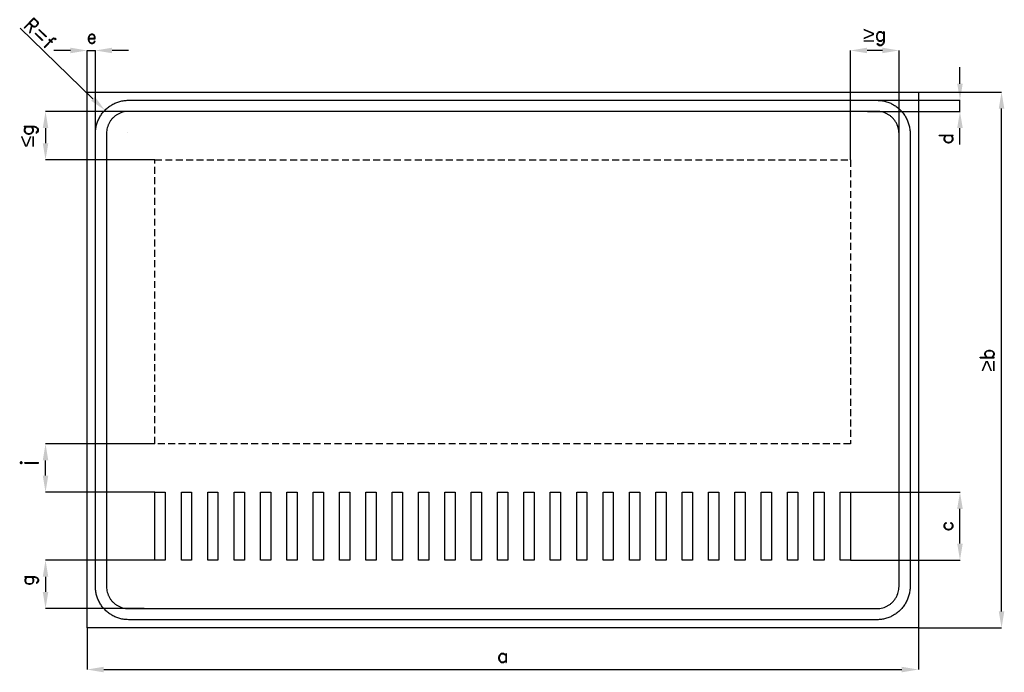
# Model space of a CAD drawing. Header units: millimetres. Extents: x -74 to 3480, y 947 to 3303.
import ezdxf

# ---------------------------------------------------------------- set-up
doc = ezdxf.new("R2010")
doc.units = ezdxf.units.MM
doc.header["$LTSCALE"] = 5
doc.linetypes.add('ČÁRKOVANÁX2', pattern=[1.5, 1, -0.5])
doc.layers.add('Kóty', color=2, linetype='Continuous')
doc.layers.add('Značka', color=7, linetype='Continuous')
doc.styles.get("Standard").update_dxf_attribs({"font": 'romand.shx', "height": 50})
doc.dimstyles.get("Standard").update_dxf_attribs({"dimtxt": 50, "dimasz": 60, "dimexe": 0.18, "dimexo": 0.0625, "dimgap": 25, "dimtad": 1, "dimdec": 0, "dimzin": 0, "dimdsep": 46, "dimtxsty": 'Standard', "dimcen": 0.09, "dimadec": 0, "dimazin": 0, "dimtfac": 1, "dimtdec": 0, "dimtofl": 0, "dimtmove": 0, "dimatfit": 3, "dimfxl": 1, "dimtolj": 1, "dimtzin": 0, "dimarcsym": 0})

# ---------------------------------------------------------------- blocks, each defined once
blk = doc.blocks.new('*D0')
at = {"layer": 'Defpoints', "color": 0, "transparency": 16777216}
for p in [(169.7, 1107.2), (3169.7, 1107.2), (3169.7, 957.2)]:
    blk.add_point(p, dxfattribs=at)
at = {"layer": 'Kóty', "color": 0, "lineweight": -2, "transparency": 16777216}
for p, q in [((169.7, 1107.1), (169.7, 957)), ((3169.7, 1107.1), (3169.7, 957)), ((229.7, 957.2), (3109.7, 957.2))]:
    blk.add_line(p, q, dxfattribs=at)
at = {"layer": 'Kóty', "color": 0, "transparency": 16777216}
for points in [[(229.7, 967.2), (229.7, 947.2), (169.7, 957.2)], [(3109.7, 967.2), (3109.7, 947.2), (3169.7, 957.2)]]:
    blk.add_solid(points, dxfattribs=at)
at = {"layer": 'Kóty', "color": 0, "transparency": 16777216, "insert": (1669.7, 1007.2), "char_height": 50, "attachment_point": 5}
blk.add_mtext('\\A1;a', dxfattribs=at)
blk = doc.blocks.new('*D1')
at = {"layer": 'Defpoints', "color": 0, "transparency": 16777216}
for p in [(425, 2972.2), (19.7, 2797.2), (414.7, 2797.2)]:
    blk.add_point(p, dxfattribs=at)
at = {"layer": 'Kóty', "color": 0, "lineweight": -2, "transparency": 16777216}
for p, q in [((424.9, 2972.2), (19.5, 2972.2)), ((19.7, 2912.2), (19.7, 2857.2)), ((414.6, 2797.2), (19.5, 2797.2))]:
    blk.add_line(p, q, dxfattribs=at)
at = {"layer": 'Kóty', "color": 0, "transparency": 16777216}
for points in [[(9.7, 2912.2), (29.7, 2912.2), (19.7, 2972.2)], [(9.7, 2857.2), (29.7, 2857.2), (19.7, 2797.2)]]:
    blk.add_solid(points, dxfattribs=at)
at = {"layer": 'Kóty', "color": 0, "transparency": 16777216, "insert": (-40.7, 2884.7), "char_height": 50, "attachment_point": 5, "rotation": 90}
blk.add_mtext('\\A1;{\\fArial|b0|i0|c238|p34;\\H1.08333x;≤}g', dxfattribs=at)
blk = doc.blocks.new('*D2')
at = {"layer": 'Defpoints', "color": 0, "transparency": 16777216}
for p in [(2924.7, 1597.2), (3319.7, 1597.2), (2924.7, 1352.2)]:
    blk.add_point(p, dxfattribs=at)
at = {"layer": 'Kóty', "color": 0, "lineweight": -2, "transparency": 16777216}
for p, q in [((2924.8, 1597.2), (3319.9, 1597.2)), ((3319.7, 1412.2), (3319.7, 1537.2)), ((2924.8, 1352.2), (3319.9, 1352.2))]:
    blk.add_line(p, q, dxfattribs=at)
at = {"layer": 'Kóty', "color": 0, "transparency": 16777216}
for points in [[(3309.7, 1537.2), (3329.7, 1537.2), (3319.7, 1597.2)], [(3309.7, 1412.2), (3329.7, 1412.2), (3319.7, 1352.2)]]:
    blk.add_solid(points, dxfattribs=at)
at = {"layer": 'Kóty', "color": 0, "transparency": 16777216, "insert": (3269.7, 1474.7), "char_height": 50, "attachment_point": 5, "rotation": 90}
blk.add_mtext('\\A1;c', dxfattribs=at)
blk = doc.blocks.new('*D3')
at = {"layer": 'Defpoints', "color": 0, "transparency": 16777216}
for p in [(3169.7, 3042.2), (3469.7, 3042.2), (3169.7, 1107.2)]:
    blk.add_point(p, dxfattribs=at)
at = {"layer": 'Kóty', "color": 0, "lineweight": -2, "transparency": 16777216}
for p, q in [((3169.8, 3042.2), (3469.9, 3042.2)), ((3469.7, 1167.2), (3469.7, 2982.2)), ((3169.8, 1107.2), (3469.9, 1107.2))]:
    blk.add_line(p, q, dxfattribs=at)
at = {"layer": 'Kóty', "color": 0, "transparency": 16777216}
for points in [[(3459.7, 2982.2), (3479.7, 2982.2), (3469.7, 3042.2)], [(3459.7, 1167.2), (3479.7, 1167.2), (3469.7, 1107.2)]]:
    blk.add_solid(points, dxfattribs=at)
at = {"layer": 'Kóty', "color": 0, "transparency": 16777216, "insert": (3417.6, 2074.7), "char_height": 50, "attachment_point": 5, "rotation": 90}
blk.add_mtext('\\A1;{\\fArial|b0|i0|c238|p34;\\H1.08333x;≥}b', dxfattribs=at)

msp = doc.modelspace()

# ---------------------------------------------------------------- linework, layer by layer
at = {"layer": 'Kóty'}
for p, q in [((-72, 3272.1), (190.9, 3018)), ((109.7, 3192.2), (49.7, 3192.2)), ((169.7, 3042.3), (169.7, 3192.4)), ((199.7, 2892.3), (199.7, 3192.4)), ((319.7, 3192.2), (259.7, 3192.2)), ((2924.7, 2797.3), (2924.7, 3192.4)), ((3039.7, 3192.2), (2984.7, 3192.2)), ((3099.7, 2842.2), (3099.7, 3192.4)), ((3319.7, 3072.2), (3319.7, 3132.2)), ((2986.5, 3012.2), (3319.9, 3012.2)), ((2986.5, 2972.2), (3319.9, 2972.2)), ((315.8, 2897.2), (315.9, 2897.2)), ((315.9, 2897.1), (315.9, 2897.3)), ((3319.7, 2852.2), (3319.7, 2912.2)), ((414.6, 1772.2), (19.5, 1772.2)), ((19.7, 1657.2), (19.7, 1712.2)), ((414.6, 1597.2), (19.5, 1597.2)), ((414.6, 1352.2), (19.5, 1352.2)), ((19.7, 1292.2), (19.7, 1237.2)), ((375.2, 1177.2), (19.5, 1177.2))]:
    msp.add_line(p, q, dxfattribs=at)
for points in [[(169.7, 3192.2), (199.7, 3192.2)], [(3319.7, 2972.2), (3319.7, 3012.2)]]:
    msp.add_lwpolyline(points, dxfattribs=at)
msp.add_arc((315.9, 2897.2), 113.8, 135.442, 136.0591, dxfattribs=at)
for points in [[(109.7, 3202.2), (109.7, 3182.2), (169.7, 3192.2)], [(259.7, 3202.2), (259.7, 3182.2), (199.7, 3192.2)], [(2984.7, 3202.2), (2984.7, 3182.2), (2924.7, 3192.2)], [(3039.7, 3202.2), (3039.7, 3182.2), (3099.7, 3192.2)], [(3309.7, 3072.2), (3329.7, 3072.2), (3319.7, 3012.2)], [(197.9, 3025.1), (184, 3010.8), (234.1, 2976.3)], [(3309.7, 2912.2), (3329.7, 2912.2), (3319.7, 2972.2)], [(9.7, 1712.2), (29.7, 1712.2), (19.7, 1772.2)], [(9.7, 1657.2), (29.7, 1657.2), (19.7, 1597.2)], [(9.7, 1292.2), (29.7, 1292.2), (19.7, 1352.2)], [(9.7, 1237.2), (29.7, 1237.2), (19.7, 1177.2)]]:
    msp.add_solid(points, dxfattribs=at)
at = {"layer": 'Značka', "color": 5}
for points in [[(169.7, 1107.2), (169.7, 3042.2), (3169.7, 3042.2), (3169.7, 1107.2), (169.7, 1107.2)], [(414.7, 1352.2), (414.7, 1597.2), (451.8, 1597.2), (451.8, 1352.2), (414.7, 1352.2)], [(509.8, 1352.2), (509.8, 1597.2), (546.9, 1597.2), (546.9, 1352.2), (509.8, 1352.2)], [(604.9, 1352.2), (604.9, 1597.2), (642, 1597.2), (642, 1352.2), (604.9, 1352.2)], [(700, 1352.2), (700, 1597.2), (737.2, 1597.2), (737.2, 1352.2), (700, 1352.2)], [(795.1, 1352.2), (795.1, 1597.2), (832.3, 1597.2), (832.3, 1352.2), (795.1, 1352.2)], [(890.2, 1352.2), (890.2, 1597.2), (927.4, 1597.2), (927.4, 1352.2), (890.2, 1352.2)], [(985.4, 1352.2), (985.4, 1597.2), (1022.5, 1597.2), (1022.5, 1352.2), (985.4, 1352.2)], [(1080.5, 1352.2), (1080.5, 1597.2), (1117.6, 1597.2), (1117.6, 1352.2), (1080.5, 1352.2)], [(1175.6, 1352.2), (1175.6, 1597.2), (1212.7, 1597.2), (1212.7, 1352.2), (1175.6, 1352.2)], [(1270.7, 1352.2), (1270.7, 1597.2), (1307.8, 1597.2), (1307.8, 1352.2), (1270.7, 1352.2)], [(1365.8, 1352.2), (1365.8, 1597.2), (1402.9, 1597.2), (1402.9, 1352.2), (1365.8, 1352.2)], [(1460.9, 1352.2), (1460.9, 1597.2), (1498, 1597.2), (1498, 1352.2), (1460.9, 1352.2)], [(1556, 1352.2), (1556, 1597.2), (1593.2, 1597.2), (1593.2, 1352.2), (1556, 1352.2)], [(1651.1, 1352.2), (1651.1, 1597.2), (1688.3, 1597.2), (1688.3, 1352.2), (1651.1, 1352.2)], [(1746.2, 1352.2), (1746.2, 1597.2), (1783.4, 1597.2), (1783.4, 1352.2), (1746.2, 1352.2)], [(1841.3, 1352.2), (1841.3, 1597.2), (1878.5, 1597.2), (1878.5, 1352.2), (1841.3, 1352.2)], [(1936.5, 1352.2), (1936.5, 1597.2), (1973.6, 1597.2), (1973.6, 1352.2), (1936.5, 1352.2)], [(2031.6, 1352.2), (2031.6, 1597.2), (2068.7, 1597.2), (2068.7, 1352.2), (2031.6, 1352.2)], [(2126.7, 1352.2), (2126.7, 1597.2), (2163.8, 1597.2), (2163.8, 1352.2), (2126.7, 1352.2)], [(2221.8, 1352.2), (2221.8, 1597.2), (2258.9, 1597.2), (2258.9, 1352.2), (2221.8, 1352.2)], [(2316.9, 1352.2), (2316.9, 1597.2), (2354, 1597.2), (2354, 1352.2), (2316.9, 1352.2)], [(2412, 1352.2), (2412, 1597.2), (2449.1, 1597.2), (2449.1, 1352.2), (2412, 1352.2)], [(2507.1, 1352.2), (2507.1, 1597.2), (2544.3, 1597.2), (2544.3, 1352.2), (2507.1, 1352.2)], [(2602.2, 1352.2), (2602.2, 1597.2), (2639.4, 1597.2), (2639.4, 1352.2), (2602.2, 1352.2)], [(2697.3, 1352.2), (2697.3, 1597.2), (2734.5, 1597.2), (2734.5, 1352.2), (2697.3, 1352.2)], [(2792.5, 1352.2), (2792.5, 1597.2), (2829.6, 1597.2), (2829.6, 1352.2), (2792.5, 1352.2)], [(2887.6, 1352.2), (2887.6, 1597.2), (2924.7, 1597.2), (2924.7, 1352.2), (2887.6, 1352.2)]]:
    msp.add_lwpolyline(points, dxfattribs=at)
for points in [[(319.7, 1137.2), (319.2, 1137.2), (318.7, 1137.2, -0.03218), (303.3, 1138.3, -0.035443), (288, 1141.5, -0.036267), (273.3, 1146.4, -0.03442), (259.4, 1153.4, -0.033721), (246.5, 1162.1, -0.034085), (234.8, 1172.3, -0.034209), (224.5, 1184, -0.034229), (215.9, 1196.9, -0.034044), (209, 1210.8, -0.033412), (203.9, 1225.5, -0.034127), (200.7, 1240.8, -0.036745), (199.7, 1256.3), (199.7, 1256.7), (199.7, 1257.2), (199.7, 2892.2), (199.7, 2892.7), (199.7, 2893.1, -0.03218), (200.8, 2908.6, -0.035443), (203.9, 2923.9, -0.036267), (208.9, 2938.6, -0.034425), (215.9, 2952.5, -0.033723), (224.5, 2965.4, -0.034082), (234.8, 2977, -0.034204), (246.5, 2987.3, -0.034223), (259.4, 2996, -0.034048), (273.3, 3002.9, -0.033416), (288, 3007.9, -0.034129), (303.3, 3011.2, -0.036741), (318.7, 3012.2), (319.2, 3012.2), (319.7, 3012.2), (3019.7, 3012.2), (3020.2, 3012.2), (3020.6, 3012.2, -0.03218), (3036.1, 3011.1, -0.035452), (3051.4, 3007.9, -0.036272), (3066.1, 3003, -0.03441), (3080, 2996, -0.033714), (3092.9, 2987.3, -0.034082), (3104.5, 2977, -0.034209), (3114.8, 2965.4, -0.034232), (3123.5, 2952.5, -0.034027), (3130.4, 2938.6, -0.033418), (3135.4, 2923.9, -0.034111), (3138.7, 2908.6, -0.036749), (3139.7, 2893.1), (3139.7, 2892.7), (3139.7, 2892.2), (3139.7, 1257.2), (3139.7, 1256.7), (3139.7, 1256.3, -0.032179), (3138.6, 1240.8, -0.035457), (3135.4, 1225.5, -0.036267), (3130.5, 1210.8, -0.034424), (3123.5, 1196.9, -0.033731), (3114.8, 1184, -0.034079), (3104.5, 1172.3, -0.034202), (3092.9, 1162, -0.034215), (3080, 1153.4, -0.034038), (3066.1, 1146.5, -0.033411), (3051.4, 1141.5, -0.034125), (3036.1, 1138.2, -0.036744), (3020.6, 1137.2), (3020.2, 1137.2), (3019.7, 1137.2), (319.7, 1137.2)], [(319.7, 1177.2), (3019.7, 1177.2), (3020, 1177.2), (3020.3, 1177.2, 0.032178), (3030.7, 1177.9, 0.035444), (3040.8, 1180, 0.036267), (3050.6, 1183.4, 0.034422), (3059.9, 1188, 0.033731), (3068.5, 1193.8, 0.034071), (3076.3, 1200.6, 0.034205), (3083.1, 1208.4, 0.034223), (3088.9, 1217, 0.034048), (3093.5, 1226.3, 0.033416), (3096.9, 1236.1, 0.034152), (3099, 1246.2, 0.036741), (3099.7, 1256.6), (3099.7, 1256.9), (3099.7, 1257.2), (3099.7, 2892.2), (3099.7, 2892.5), (3099.7, 2892.8, 0.032179), (3099, 2903.2, 0.035443), (3096.9, 2913.3, 0.036259), (3093.5, 2923.1, 0.034419), (3088.9, 2932.4, 0.033729), (3083.1, 2941, 0.034073), (3076.3, 2948.8, 0.034191), (3068.5, 2955.6, 0.034225), (3059.9, 2961.4, 0.034056), (3050.6, 2966, 0.033414), (3040.8, 2969.4, 0.034128), (3030.6, 2971.5, 0.036743), (3020.3, 2972.2), (3020, 2972.2), (3019.7, 2972.2), (319.7, 2972.2), (319.4, 2972.2), (319.1, 2972.2, 0.032179), (308.7, 2971.5, 0.035442), (298.6, 2969.4, 0.03626), (288.8, 2966, 0.034413), (279.5, 2961.4, 0.033721), (270.9, 2955.6, 0.034079), (263.1, 2948.8, 0.03421), (256.3, 2941, 0.034233), (250.5, 2932.4, 0.034047), (245.9, 2923.1, 0.033413), (242.5, 2913.3, 0.034126), (240.4, 2903.1, 0.036745), (239.7, 2892.8), (239.7, 2892.5), (239.7, 2892.2), (239.7, 1257.2), (239.7, 1256.9), (239.7, 1256.6, 0.03218), (240.4, 1246.2, 0.035443), (242.5, 1236.1, 0.036267), (245.8, 1226.3, 0.03442), (250.5, 1217, 0.033721), (256.3, 1208.4, 0.034085), (263.1, 1200.6, 0.03421), (270.9, 1193.8, 0.034229), (279.5, 1188, 0.034044), (288.8, 1183.4, 0.033411), (298.6, 1180, 0.034128), (308.7, 1177.9, 0.036745), (319.1, 1177.2), (319.4, 1177.2), (319.7, 1177.2)]]:
    msp.add_lwpolyline(points, format="xyb", dxfattribs=at)
at = {"layer": 'Značka', "color": 6, "linetype": 'ČÁRKOVANÁX2', "ltscale": 5}
msp.add_lwpolyline([(414.7, 1772.2), (414.7, 2797.2), (2924.7, 2797.2), (2924.7, 1772.2), (414.7, 1772.2)], dxfattribs=at)

# ---------------------------------------------------------------- texts
at = {"layer": 'Kóty', "char_height": 50, "attachment_point": 5}
for s, insert, rotation in [('\\A1;R=f', (-0.5, 3254.2), 315.9685), ('\\A1;d', (3269.7, 2874), 90), ('\\A1;{\\H1x;j}', (-38.6, 1703.9), 90), ('\\A1;{\\H1x;g}', (-38.6, 1280.3), 90)]:
    msp.add_mtext(s, dxfattribs=dict(at, insert=insert, rotation=rotation))
for s, insert in [('{\\fArial|b0|i0|c238|p34;\\H1.08333x;≥\\A1;\\Fromand|c238;\\H0.92308x;g}', (3012.2, 3242.2)), ('\\A1;e', (186.3, 3242.2))]:
    msp.add_mtext(s, dxfattribs=dict(at, insert=insert))

# ---------------------------------------------------------------- dimensions: what is measured, and where the dimension line sits
at = {"layer": 'Kóty'}
for base, p1, p2, text, picture, middle in [((3469.7, 3042.2), (3169.7, 1107.2), (3169.7, 3042.2), '{\\fArial|b0|i0|c238|p34;\\H1.08333x;≥}b', '*D3', (3417.6, 2074.7)), ((19.7, 2797.2), (425, 2972.2), (414.7, 2797.2), '{\\fArial|b0|i0|c238|p34;\\H1.08333x;≤}g', '*D1', (-40.7, 2884.7)), ((3319.7, 1597.2), (2924.7, 1352.2), (2924.7, 1597.2), 'c', '*D2', (3269.7, 1474.7))]:
    dim = msp.add_linear_dim(base=base, p1=p1, p2=p2, angle=90, text=text, dimstyle='Standard', dxfattribs=at)
    dim.commit()
    dim.dimension.update_dxf_attribs({"geometry": picture, "text_midpoint": middle})
dim = msp.add_linear_dim(base=(3169.7, 957.2), p1=(169.7, 1107.2), p2=(3169.7, 1107.2), text='a', dimstyle='Standard', dxfattribs=at)
dim.commit()
dim.dimension.update_dxf_attribs({"geometry": '*D0', "text_midpoint": (1669.7, 1007.2)})

doc.saveas('drawing.dxf')
